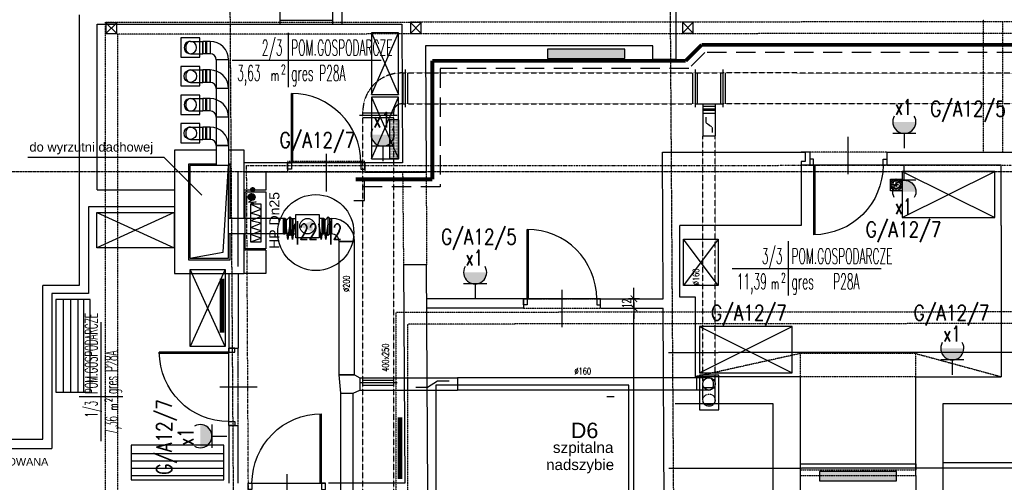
# Model space of a CAD drawing. Header units: inches. Extents: x -145354 to -97635, y 38777 to 78670.
# Tile 176 of 231: x -142467 to -141192, y 69198 to 69797. Entities that reach past the tile are written whole.
import ezdxf
from ezdxf.enums import TextEntityAlignment as Align

# ---------------------------------------------------------------- set-up
doc = ezdxf.new("R2010")
doc.units = ezdxf.units.IN
doc.header["$MEASUREMENT"] = 0
for name, pattern in [('00-inst$0$DASHDOT', [1, 0.5, -0.25, 0, -0.25]), ('CENTER', [2, 1.25, -0.25, 0.25, -0.25]), ('CONTINUA', [0]), ('DASHDOT', [1, 0.5, -0.25, 0, -0.25]), ('DASHED', [0.75, 0.5, -0.25]), ('DASHED2', [0.375, 0.25, -0.125]), ('HIDDEN', [0.375, 0.25, -0.125])]:
    doc.linetypes.add(name, pattern=pattern)
doc.layers.get('0').update_dxf_attribs({"color": 101})
doc.layers.add('0-pomoc', color=21, linetype='Continuous', plot=False)
for name, color, linetype in [('CIENKA', 8, 'CONTINUA'), ('Drz---drzwi', 5, 'Continuous'), ('E-OPIS_POM', 6, 'Continuous'), ('E35', 6, 'Continuous'), ('E50', 3, 'Continuous'), ('E50_kor', 3, 'Continuous'), ('Ins-kan', 54, 'Continuous'), ('Ins-went', 141, 'Continuous'), ('Ins-went-opis', 141, 'Continuous'), ('Mco-grzejniki', 12, 'Continuous'), ('Mpoż-rury', 121, 'Continuous'), ('Mppoż-piony-hydranty', 121, 'Continuous'), ('Opis-spadki', 61, 'Continuous'), ('Os-osie glowne', 8, 'CENTER'), ('piony_K_nr', 240, 'Continuous'), ('Sc-cegla pelna', 32, 'Continuous'), ('Sc-cegla pustak', 42, 'Continuous'), ('Sc-drewno', 22, 'Continuous'), ('Sc-gazobeton', 45, 'Continuous'), ('Sc-gk', 120, 'Continuous'), ('Sc-gk-hatch', 8, 'Continuous'), ('Sc-nad', 5, 'DASHED2'), ('Sc-silikat', 61, 'Continuous'), ('W-idok', 9, 'Continuous'), ('W-idok nad', 5, 'DASHED2'), ('W-otwor-strop', 126, 'Continuous'), ('wiezba_istn', 135, 'Continuous'), ('Wym-zew', 9, 'Continuous'), ('Wyp-grzejniki', 56, 'Continuous'), ('Wyp-meble', 155, 'Continuous')]:
    doc.layers.add(name, color=color, linetype=linetype)
doc.layers.get('Wym-zew').off()
doc.styles.add('KA wymiar', font='romans.shx', dxfattribs={"width": 0.6})
doc.styles.add('ROMANS', font='romans', dxfattribs={"width": 0.85})
doc.styles.add('tab-bud$0$ROMANS', font='romans', dxfattribs={"width": 0.7})
doc.styles.add('TYTUL2', font='ARIAL.TTF')
doc.linetypes.add('BATTING', pattern='A,0.0001,-0.1,[134,ltypeshp.shx,S=0.1,R=0,X=-0.1,Y=0],-0.2,[134,ltypeshp.shx,S=0.1,R=180,X=0.1,Y=0],-0.1', length=0.4001)
doc.dimstyles.new('KA wymiar', dxfattribs={"dimscale": 50, "dimtxt": 0.23, "dimasz": 0.14, "dimexe": 0, "dimexo": 0, "dimgap": 0.08, "dimtad": 1, "dimdec": 1, "dimrnd": 0.5, "dimzin": 9, "dimdsep": 46, "dimtxsty": 'KA wymiar', "dimblk1": 'UKOS', "dimblk2": 'UKOS', "dimsah": 1, "dimcen": 0.2, "dimse1": 1, "dimse2": 1, "dimclrd": 256, "dimclre": 256, "dimclrt": 2, "dimadec": 3, "dimazin": 0, "dimtfac": 1, "dimtdec": 1, "dimtix": 1, "dimtmove": 2, "dimatfit": 3, "dimldrblk": 'DOT', "dimfxl": 0, "dimtolj": 1, "dimtzin": 9, "dimarcsym": 0})

# ---------------------------------------------------------------- blocks, each defined once
blk = doc.blocks.new('pow')
for p, q in [((0, 0.523), (0, -0.523)), ((-1.075, 0), (1.78, 0))]:
    blk.add_line(p, q)
at = {"style": 'KA wymiar', "width": 0.6}
for s, height, p in [('2', 0.18, (-0.139, -0.27)), ('m', 0.21, (-0.333, -0.401))]:
    blk.add_text(s, height=height, dxfattribs=at).set_placement(p)
at = {"style": 'KA wymiar'}
for tag, width, p in [('01', 0.7, (-0.131, 0.084)), ('000.00', 0.6, (-0.364, -0.401))]:
    blk.add_attdef(tag, text='', height=0.3, dxfattribs=dict(at, width=width)).set_placement(p, align=Align.RIGHT)
blk.add_attdef('POMIESZCZENIE', (0.071, 0.084), '', height=0.3, dxfattribs=at)
at = {"style": 'KA wymiar', "width": 0.8}
blk.add_attdef('POSADZKA', (0.071, -0.401), '', height=0.3, dxfattribs=at)
blk = doc.blocks.new('g2')
at = {"layer": 'E35'}
blk.add_line((15, 19.3), (-15, 19.3), dxfattribs=at)
blk.add_arc((0, 34.3), 15, 150, 30, dxfattribs=at)
at = {"layer": 'E50'}
blk.add_line((0, 19.3), (0, 0), dxfattribs=at)
blk = doc.blocks.new('sza003_r')
for p, q in [((-0.1, 45.5), (99.9, 0)), ((-0.1, 45.5), (99.9, 45.5)), ((99.9, 45.5), (0, 0)), ((0, 0), (0, 45.5)), ((99.9, 45.5), (99.9, 0)), ((99.9, 0), (0, 0))]:
    blk.add_line(p, q)
blk = doc.blocks.new('_0630_DRZWI_90')
at = {"ltscale": 7}
for p, q in [((5, 8), (5, 98)), ((6.8, 8), (6.8, 98))]:
    blk.add_line(p, q, dxfattribs=at)
at = {"ltscale": 25}
for p, q in [((50, 19.7), (50, -28.9)), ((5, 8), (0, 8)), ((0, 8), (5, 8)), ((0, 0), (0, 8)), ((5, 0), (0, 0)), ((5, 0), (0, 0)), ((95, 8), (5, 8)), ((5, 8), (5, 0)), ((95, 8), (95, 0)), ((100, 8), (95, 8)), ((95, 0), (100, 0)), ((95, 0), (100, 0)), ((100, 0), (100, 8))]:
    blk.add_line(p, q, dxfattribs=at)
at = {"ltscale": 7}
blk.add_arc((5, 8), 90, 0, 90, dxfattribs=at)
blk = doc.blocks.new('pion')
at = {"layer": 'Mpoż-rury', "color": 8}
for p, q in [((61201.1, 11076.3), (61207.1, 11076.3)), ((61204.1, 11079.3), (61204.1, 11073.3))]:
    blk.add_line(p, q, dxfattribs=at)
blk.add_circle((61204.1, 11076.3), 2.55, dxfattribs=at)
at = {"layer": 'Mpoż-rury'}
blk.add_circle((61204.1, 11076.3), 2, dxfattribs=at)
blk = doc.blocks.new('HP25')
at = {"layer": 'Mppoż-piony-hydranty'}
for p, q in [((-1492.3, 1506), (-1492.3, 1533)), ((-1492.3, 1533), (-1418.3, 1533)), ((-1418.3, 1533), (-1418.3, 1506)), ((-1488.8, 1517.4), (-1482.7, 1511.3)), ((-1488.7, 1517.6), (-1482.6, 1511.4)), ((-1488.6, 1517.7), (-1482.4, 1511.5)), ((-1488.4, 1517.9), (-1482.3, 1511.7)), ((-1488.3, 1518), (-1482.1, 1511.8)), ((-1488.1, 1518.1), (-1482, 1512)), ((-1488, 1518.2), (-1481.9, 1512.1)), ((-1487.8, 1518.4), (-1481.8, 1512.3)), ((-1487.6, 1518.5), (-1481.7, 1512.5)), ((-1487.5, 1518.6), (-1481.6, 1512.7)), ((-1487.3, 1518.7), (-1481.5, 1512.9)), ((-1487.1, 1518.7), (-1481.4, 1513.1)), ((-1486.9, 1518.8), (-1481.3, 1513.3)), ((-1486.7, 1518.9), (-1481.2, 1513.5)), ((-1486.4, 1519), (-1481.2, 1513.7)), ((-1486.2, 1519), (-1481.1, 1513.9)), ((-1486, 1519), (-1481.1, 1514.2)), ((-1485.7, 1519.1), (-1481.1, 1514.4)), ((-1485.4, 1519.1), (-1481.1, 1514.7)), ((-1485.1, 1519.1), (-1481.1, 1515)), ((-1484.8, 1519), (-1481.1, 1515.3)), ((-1484.5, 1519), (-1481.2, 1515.7)), ((-1484.1, 1518.9), (-1481.3, 1516.1)), ((-1483.6, 1518.7), (-1481.5, 1516.5)), ((-1483, 1518.3), (-1481.8, 1517.2)), ((-1479.1, 1520.4), (-1477.5, 1513.4)), ((-1478.9, 1510.4), (-1479.1, 1520.4)), ((-1477.5, 1513.4), (-1477, 1517.5)), ((-1469.7, 1527.1), (-1476.3, 1513.2)), ((-1427.4, 1527.1), (-1476.3, 1527.1)), ((-1476.3, 1527.1), (-1476.3, 1513.2)), ((-1464.4, 1513.2), (-1469.7, 1527.1)), ((-1460.5, 1527.1), (-1464.4, 1513.2)), ((-1454.5, 1513.2), (-1460.5, 1527.1)), ((-1451.5, 1527.1), (-1454.5, 1513.2)), ((-1445.9, 1513.2), (-1451.5, 1527.1)), ((-1441.6, 1527.1), (-1445.9, 1513.2)), ((-1437, 1513.2), (-1441.6, 1527.1)), ((-1432, 1527.1), (-1437, 1513.2)), ((-1427.4, 1513.2), (-1432, 1527.1)), ((-1427.4, 1513.2), (-1427.4, 1527.1)), ((-1418.3, 1506), (-1492.3, 1506)), ((-1489.8, 1515.2), (-1484.9, 1510.4)), ((-1489.8, 1514.9), (-1485.2, 1510.4)), ((-1489.8, 1514.7), (-1485.5, 1510.3)), ((-1489.8, 1514.4), (-1485.8, 1510.4)), ((-1489.7, 1515.7), (-1484.4, 1510.5)), ((-1489.7, 1515.4), (-1484.7, 1510.4)), ((-1489.7, 1514), (-1486.1, 1510.4)), ((-1489.7, 1513.7), (-1486.4, 1510.5)), ((-1489.6, 1515.9), (-1484.2, 1510.5)), ((-1489.6, 1513.3), (-1486.8, 1510.6)), ((-1489.5, 1516.3), (-1483.8, 1510.7)), ((-1489.5, 1516.1), (-1484, 1510.6)), ((-1489.4, 1516.5), (-1483.6, 1510.7)), ((-1489.4, 1512.8), (-1487.3, 1510.8)), ((-1489.3, 1516.7), (-1483.4, 1510.8)), ((-1489.2, 1516.9), (-1483.2, 1510.9)), ((-1489.1, 1517.1), (-1483.1, 1511)), ((-1489, 1517.2), (-1482.9, 1511.2)), ((-1488.9, 1512.1), (-1488, 1511.2)), ((-1485.3, 1510.5), (-1485.3, 1507.7)), ((-1485.3, 1507.7), (-1478.5, 1507.7)), ((-1480.9, 1514.4), (-1478.9, 1510.4)), ((-1476.3, 1513.2), (-1427.4, 1513.2))]:
    blk.add_line(p, q, dxfattribs=at)
blk.add_circle((-1485.4, 1514.7), 4.36, dxfattribs=at)
blk = doc.blocks.new('_gslkflhklgj')
at = {"linetype": '00-inst$0$DASHDOT', "ltscale": 5}
for p, q in [((7.5, 0), (-7.5, 0)), ((0, -7.5), (0, 7.5))]:
    blk.add_line(p, q, dxfattribs=at)
for radius in [7.5, 5.5]:
    blk.add_circle((0, 0), radius)
blk = doc.blocks.new('grzejnik_100')
at = {"layer": 'Wyp-grzejniki'}
h = blk.add_hatch(dxfattribs=at)
h.set_pattern_fill('DOTS', color=256, scale=0.5, style=0)
h.set_pattern_definition([(0, (-77492.90915, 37823.9399), (0.396875, 0.79375), [0, -0.79375])])
h.paths.add_polyline_path([(0, -100), (12, -100), (12, 0), (0, 0)])
blk.add_lwpolyline([(12, 0), (0, 0), (0, -100), (12, -100)], close=True, dxfattribs=at)
blk = doc.blocks.new('UKOS')
at = {"color": 8}
blk.add_line((1, 0), (-1, 0), dxfattribs=at)
at = {"color": 1}
blk.add_line((0, 1), (0, -1), dxfattribs=at)
at = {"color": 1, "const_width": 0.2}
blk.add_lwpolyline([(0.6, 0.6), (-0.6, -0.6)], dxfattribs=at)
blk = doc.blocks.new('*D2546')
at = {"layer": 'CIENKA', "lineweight": -2}
blk.add_line((-141671.7, 68563.6), (-141671.7, 69416.5), dxfattribs=at)
at = {"layer": 'CIENKA', "lineweight": -2, "xscale": 7.000000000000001, "yscale": 7.000000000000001, "zscale": 7.000000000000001}
for p, rotation in [((-141671.7, 69423.5), 90), ((-141671.7, 68556.6), 270)]:
    blk.add_blockref('UKOS', p, dxfattribs=dict(at, rotation=rotation))
at = {"layer": 'CIENKA', "color": 2, "insert": (-141681.4, 68990), "char_height": 11.5, "attachment_point": 5, "rotation": 90, "style": 'KA wymiar'}
blk.add_mtext('\\A1;867', dxfattribs=at)
blk = doc.blocks.new('_Dot')
at = {"layer": '0-pomoc', "color": 0, "lineweight": -2}
blk.add_line((-0.5, 0), (-1, 0), dxfattribs=at)
at = {"layer": '0-pomoc', "color": 0, "const_width": 0.5}
blk.add_lwpolyline([(-0.25, 0, 1), (0.25, 0, 1)], format="xyb", close=True, dxfattribs=at)
blk = doc.blocks.new('*D2547')
at = {"layer": 'CIENKA', "lineweight": -2}
for p, q in [((-141671.7, 69442.5), (-141671.7, 69449.5)), ((-141671.7, 69423.5), (-141671.7, 69435.5)), ((-141671.7, 69416.5), (-141671.7, 69409.5))]:
    blk.add_line(p, q, dxfattribs=at)
at = {"layer": 'CIENKA', "lineweight": -2, "xscale": 7.000000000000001, "yscale": 7.000000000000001, "zscale": 7.000000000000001}
for p, rotation in [((-141671.7, 69435.5), 270), ((-141671.7, 69423.5), 90)]:
    blk.add_blockref('UKOS', p, dxfattribs=dict(at, rotation=rotation))
at = {"layer": 'CIENKA', "color": 2, "insert": (-141681.4, 69429.5), "char_height": 11.5, "attachment_point": 5, "rotation": 90, "style": 'KA wymiar'}
blk.add_mtext('\\A1;12', dxfattribs=at)
blk = doc.blocks.new('G_50')
at = {"layer": 'Wyp-grzejniki'}
h = blk.add_hatch(dxfattribs=at)
h.set_pattern_fill('DOTS', color=256, scale=0.5, angle=180, style=0)
h.set_pattern_definition([(180, (77492.90915, -37873.9399), (-0.396875, -0.79375), [0, -0.79375])])
h.paths.add_polyline_path([(0, 0), (-12, 0), (-12, -50), (0, -50)])
blk.add_lwpolyline([(-12, -50), (0, -50), (0, 0), (-12, 0)], close=True, dxfattribs=at)

msp = doc.modelspace()

# ---------------------------------------------------------------- hatches: boundary and pattern name
at = {"layer": 'E35'}
for points in [[(-141336.65, 69664.8, 1), (-141306.65, 69664.8)], [(-142012.11, 69648.3, 1), (-141982.11, 69648.3)], [(-141306.65, 69574.26, 1), (-141336.65, 69574.26)], [(-141892.44, 69469.74, 1), (-141862.44, 69469.74)], [(-141274.55, 69371.31, 1), (-141244.55, 69371.31)], [(-142233.12, 69242.41, 1), (-142233.12, 69272.41)]]:
    msp.add_hatch(color=256, dxfattribs=at).paths.add_polyline_path(points)

# ---------------------------------------------------------------- linework, layer by layer
at = {"color": 1, "linetype": 'Continuous', "lineweight": -2}
for p, q in [((-142230.18, 69769.02), (-142230.18, 69753.02)), ((-142230.18, 69732.02), (-142230.18, 69716.02)), ((-142220.68, 69716.02), (-142220.68, 69732.02)), ((-142230.18, 69658.02, 2), (-142230.18, 69642.02, 2)), ((-142220.68, 69642.02, 2), (-142220.68, 69658.02, 2)), ((-142196.68, 69634.02, 2), (-142212.68, 69634.02, 2))]:
    msp.add_line(p, q, dxfattribs=at)
at = {"layer": 'E35'}
msp.add_circle((-142083.69, 69521.34, -373.5), 49.24, dxfattribs=at)
at = {"layer": 'E50'}
for p, q in [((-142020.47, 69562.76, -373.5), (-142020.47, 69589.09, -373.5)), ((-142034.44, 69562.76, -373.5), (-142020.47, 69562.76, -373.5))]:
    msp.add_line(p, q, dxfattribs=at)
at = {"layer": 'E50', "const_width": 5}
for points in [[(-141584.14, 69764.61), (-141604.82, 69743.93)], [(-139029.4, 69764.61), (-141584.14, 69764.61)], [(-139029.4, 69764.61), (-141566.97, 69764.61)], [(-141932.73, 69743.93), (-141932.73, 69590.43)], [(-141604.82, 69743.93), (-141932.73, 69743.93)], [(-141932.73, 69590.43), (-142032.03, 69590.43)]]:
    msp.add_lwpolyline(points, dxfattribs=at)
at = {"layer": 'E50_kor', "linetype": 'DASHED2', "ltscale": 100}
for p, q in [((-141580, 69754.61), (-141600.68, 69733.93)), ((-139039.4, 69754.61), (-141580, 69754.61)), ((-141922.73, 69733.93), (-141922.73, 69580.43)), ((-141600.68, 69733.93), (-141922.73, 69733.93)), ((-141922.73, 69580.43), (-142032.03, 69580.43))]:
    msp.add_line(p, q, dxfattribs=at)
at = {"layer": 'Ins-went'}
for p, q in [((-142246.18, 69769.02), (-142230.18, 69769.02)), ((-142230.18, 69753.02), (-142230.18, 69769.02)), ((-142220.68, 69769.02), (-142230.18, 69769.02)), ((-142226.18, 69753.02), (-142226.18, 69769.02)), ((-142224.68, 69753.02), (-142224.68, 69769.02)), ((-142220.68, 69769.02), (-142220.68, 69753.02)), ((-142246.18, 69753.02), (-142230.18, 69753.02)), ((-142220.68, 69753.02), (-142230.18, 69753.02)), ((-142212.68, 69745.31, 2), (-142212.68, 69608.09, 2)), ((-142196.68, 69745.02), (-142212.68, 69745.02)), ((-142196.68, 69745.31, 2), (-142196.68, 69608.09, 2)), ((-142246.18, 69732.02), (-142230.18, 69732.02)), ((-142230.18, 69716.02), (-142230.18, 69732.02)), ((-142220.68, 69732.02), (-142230.18, 69732.02)), ((-142226.18, 69716.02), (-142226.18, 69732.02)), ((-142224.68, 69716.02), (-142224.68, 69732.02)), ((-142220.68, 69732.02), (-142220.68, 69716.02)), ((-141967.8, 69732.65, 2), (-141967.8, 69683.65, 2)), ((-141592.54, 69732.65), (-141592.54, 69683.65)), ((-141556.55, 69732.65), (-141556.55, 69683.65)), ((-141970.8, 69728.15, 2), (-141970.8, 69688.15, 2)), ((-141964.8, 69728.15, 2), (-141964.8, 69688.15, 2)), ((-141595.53, 69688.15), (-141595.53, 69728.15)), ((-141589.55, 69688.15), (-141589.55, 69728.15)), ((-141559.55, 69728.15), (-141559.55, 69688.15)), ((-141553.55, 69728.15), (-141553.55, 69688.15)), ((-142246.18, 69716.02), (-142230.18, 69716.02)), ((-142220.68, 69716.02), (-142230.18, 69716.02)), ((-142196.68, 69708.02), (-142212.68, 69708.02)), ((-142246.18, 69695.02), (-142230.18, 69695.02)), ((-142230.18, 69695.02), (-142230.18, 69679.02)), ((-142220.68, 69695.02), (-142230.18, 69695.02)), ((-142226.18, 69679.02), (-142226.18, 69695.02)), ((-142224.68, 69679.02), (-142224.68, 69695.02)), ((-142220.68, 69679.02), (-142220.68, 69695.02)), ((-142246.18, 69679.02), (-142230.18, 69679.02)), ((-142220.68, 69679.02), (-142230.18, 69679.02)), ((-141582.55, 69685.15), (-141566.55, 69685.15)), ((-141566.55, 69681.15), (-141582.55, 69681.15)), ((-141566.55, 69679.65), (-141582.55, 69679.65)), ((-142196.68, 69671.02), (-142212.68, 69671.02)), ((-141978.3, 69673.15, 2), (-142027.3, 69673.15, 2)), ((-141982.8, 69676.15, 2), (-142022.8, 69676.15, 2)), ((-141982.8, 69670.15, 2), (-142022.8, 69670.15, 2)), ((-141566.55, 69675.65), (-141582.55, 69675.65)), ((-142246.18, 69658.02, 2), (-142230.18, 69658.02, 2)), ((-142230.18, 69642.02, 2), (-142230.18, 69658.02, 2)), ((-142220.68, 69658.02, 2), (-142230.18, 69658.02, 2)), ((-142226.18, 69642.02, 2), (-142226.18, 69658.02, 2)), ((-142224.68, 69642.02, 2), (-142224.68, 69658.02, 2)), ((-142220.68, 69658.02, 2), (-142220.68, 69642.02, 2)), ((-142246.18, 69642.02, 2), (-142230.18, 69642.02, 2)), ((-142220.68, 69642.02, 2), (-142230.18, 69642.02, 2)), ((-141566.55, 69646.09), (-141582.55, 69646.09)), ((-142212.68, 69634.02, 2), (-142196.68, 69634.02, 2)), ((-142203.68, 69496.09, 2), (-142196.68, 69608.09, 2)), ((-142125.51, 69539.62), (-142196.68, 69539.62)), ((-142125.51, 69519.62), (-142125.51, 69539.62)), ((-142123.51, 69539.62), (-142125.51, 69539.62)), ((-142125.51, 69539.62), (-142125.51, 69519.62)), ((-142123.51, 69539.62), (-142121.51, 69537.62)), ((-142123.51, 69519.62), (-142123.51, 69539.62)), ((-142121.51, 69537.62), (-142117.51, 69541.62)), ((-142117.51, 69517.62), (-142117.51, 69541.62)), ((-142117.51, 69541.62), (-142115.51, 69539.62)), ((-142115.51, 69519.62), (-142115.51, 69539.62)), ((-142115.51, 69539.62), (-142113.51, 69539.62)), ((-142113.51, 69519.62, -375.5), (-142113.51, 69539.62, -375.5)), ((-142113.51, 69539.62, -375.5), (-142109.51, 69539.62, -375.5)), ((-142113.51, 69539.62), (-142113.51, 69519.62)), ((-142109.51, 69514.62, -375.5), (-142109.51, 69544.62, -375.5)), ((-142109.51, 69544.62, -375.5), (-142079.51, 69544.62, -375.5)), ((-142079.51, 69544.62, -375.5), (-142079.51, 69514.62, -375.5)), ((-142075.51, 69539.62, -375.5), (-142079.51, 69539.62, -375.5)), ((-142075.51, 69539.62, -375.5), (-142075.51, 69519.62, -375.5)), ((-142075.51, 69519.62), (-142075.51, 69539.62)), ((-142073.51, 69539.62), (-142075.51, 69539.62)), ((-142073.51, 69539.62), (-142071.51, 69537.62)), ((-142073.51, 69519.62), (-142073.51, 69539.62)), ((-142071.51, 69537.62), (-142067.51, 69541.62)), ((-142067.51, 69517.62), (-142067.51, 69541.62)), ((-142067.51, 69541.62), (-142065.51, 69539.62)), ((-142065.51, 69519.62), (-142065.51, 69539.62)), ((-142065.51, 69539.62), (-142063.51, 69539.62)), ((-142063.51, 69519.62), (-142063.51, 69539.62)), ((-142063.51, 69539.62), (-142063.51, 69519.62)), ((-142121.51, 69521.62), (-142121.51, 69537.62)), ((-142071.51, 69521.62), (-142071.51, 69537.62)), ((-142125.51, 69519.62), (-142196.68, 69519.62)), ((-142125.51, 69519.62), (-142123.51, 69519.62)), ((-142121.51, 69521.62), (-142123.51, 69519.62)), ((-142117.51, 69517.62), (-142121.51, 69521.62)), ((-142115.51, 69519.62), (-142117.51, 69517.62)), ((-142113.51, 69519.62), (-142115.51, 69519.62)), ((-142113.51, 69519.62, -375.5), (-142109.51, 69519.62, -375.5)), ((-142079.51, 69514.62, -375.5), (-142109.51, 69514.62, -375.5)), ((-142075.51, 69519.62, -375.5), (-142079.51, 69519.62, -375.5)), ((-142075.51, 69519.62), (-142073.51, 69519.62)), ((-142071.51, 69521.62), (-142073.51, 69519.62)), ((-142067.51, 69517.62), (-142071.51, 69521.62)), ((-142065.51, 69519.62), (-142067.51, 69517.62)), ((-142063.51, 69519.62), (-142065.51, 69519.62)), ((-142053.51, 69509.62), (-142033.51, 69509.62)), ((-142053.51, 69337.12), (-142053.51, 69509.62)), ((-142033.51, 69509.62), (-142053.51, 69509.62)), ((-142033.51, 69337.12), (-142033.51, 69509.62)), ((-142246.68, 69488.09, 2), (-142203.68, 69496.09, 2)), ((-142053.51, 69337.12), (-142033.51, 69337.12)), ((-142051.51, 69313.12), (-142053.51, 69337.12)), ((-142033.51, 69337.12), (-142053.51, 69337.12)), ((-142033.51, 69337.12), (-142026.51, 69333.12)), ((-141978.3, 69326.46), (-142027.3, 69326.46)), ((-142026.51, 69333.12), (-142026.51, 69317.12)), ((-142026.51, 69333.12), (-141964.81, 69333.12)), ((-141982.8, 69329.46), (-142022.8, 69329.46)), ((-142022.8, 69323.46), (-141982.8, 69323.46)), ((-141964.81, 69333.12), (-141964.81, 69317.12)), ((-141964.81, 69333.12), (-141900.41, 69333.12)), ((-141939.05, 69321.12), (-141926.17, 69329.12)), ((-141926.17, 69329.12), (-141911.15, 69329.12)), ((-141590.55, 69333.12), (-141900.41, 69333.12)), ((-141900.41, 69333.12), (-141900.41, 69317.12)), ((-141574.55, 69333.12), (-141590.55, 69333.12)), ((-141590.55, 69333.12), (-141590.55, 69317.12)), ((-142051.51, 69313.08, 210), (-142035.51, 69313.08, 210)), ((-142051.51, 68796.88, 210), (-142051.51, 69313.08, 210)), ((-142035.51, 69313.12), (-142026.51, 69317.12)), ((-142035.51, 68796.88, 210), (-142035.51, 69313.08, 210)), ((-142026.51, 69317.12), (-141964.81, 69317.12)), ((-141964.81, 69317.12), (-141900.41, 69317.12)), ((-141954.08, 69321.12), (-141939.05, 69321.12)), ((-141590.55, 69317.12), (-141900.41, 69317.12)), ((-141574.55, 69317.12), (-141590.55, 69317.12)), ((-141566.55, 69320.1), (-141582.55, 69320.1))]:
    msp.add_line(p, q, dxfattribs=at)
at = {"layer": 'Ins-went', "linetype": 'DASHED', "ltscale": 0.4}
for p, q in [((-141972.8, 69728.15, 2), (-141967.8, 69728.15, 2)), ((-141972.8, 69688.15, 2), (-141967.8, 69688.15, 2)), ((-141592.55, 69688.15), (-141556.55, 69688.15)), ((-141582.55, 69688.15), (-141582.55, 69646.09)), ((-141566.55, 69688.15), (-141566.55, 69646.09)), ((-142022.8, 69673.15, 2), (-142022.8, 69678.15, 2)), ((-141982.8, 69673.15, 2), (-141982.8, 69678.15, 2)), ((-141578.55, 69670.75), (-141578.55, 69663.85)), ((-141578.55, 69663.85), (-141570.55, 69657.93)), ((-141570.55, 69657.93), (-141570.55, 69651.02)), ((-141582.55, 69304.1), (-141582.55, 69320.1)), ((-141566.55, 69304.1), (-141566.55, 69320.1))]:
    msp.add_line(p, q, dxfattribs=at)
at = {"layer": 'Ins-went', "linetype": 'DASHED', "ltscale": 0.6}
for p, q in [((-141967.8, 69728.15, 2), (-141593.28, 69728.15, 2)), ((-141592.55, 69728.15), (-141556.55, 69728.15)), ((-140050.01, 69727.86, -330.87), (-141557.21, 69728.15, 2)), ((-141967.8, 69688.15, 2), (-141593.28, 69688.15, 2)), ((-140050.01, 69687.86, -330.87), (-141557.21, 69688.15, 2)), ((-142022.8, 69326.46), (-142022.8, 69673.15)), ((-141982.8, 69326.46), (-141982.8, 69673.15)), ((-141582.55, 69320.1), (-141582.55, 69646.09)), ((-141566.55, 69320.1), (-141566.55, 69646.09)), ((-142022.8, 68884.36), (-142022.8, 69326.46)), ((-141982.8, 68884.36), (-141982.8, 69326.46))]:
    msp.add_line(p, q, dxfattribs=at)
at = {"layer": 'Ins-went', "elevation": 2}
msp.add_lwpolyline([(-142196.68, 69488.09), (-142196.68, 69608.09), (-142246.68, 69608.09), (-142246.68, 69488.09)], close=True, dxfattribs=at)
at = {"layer": 'Ins-went'}
for centre, radius in [((-142246.18, 69724.02), 8), ((-142246.18, 69650.02, 2), 8), ((-142094.51, 69529.62, -375.5), 10), ((-141574.55, 69325.12), 8)]:
    msp.add_circle(centre, radius, dxfattribs=at)
at = {"layer": 'Ins-went', "linetype": 'DASHED2', "ltscale": 0.3}
msp.add_circle((-141574.55, 69304.1), 8, dxfattribs=at)
at = {"layer": 'Ins-went'}
for centre, radius in [((-142220.68, 69745.02), 24), ((-142220.68, 69745.02), 8), ((-142220.68, 69708.02), 24), ((-142220.68, 69708.02), 8), ((-142220.68, 69671.02), 24), ((-142220.68, 69671.02), 8), ((-142220.68, 69634.02, 2), 24), ((-142220.68, 69634.02, 2), 8), ((-142063.51, 69509.62), 30), ((-142063.51, 69509.62), 10)]:
    msp.add_arc(centre, radius, 0, 90, dxfattribs=at)
at = {"layer": 'Ins-went', "linetype": 'DASHED', "ltscale": 0.6}
msp.add_arc((-141972.8, 69678.15, 2), 50, 90, 180, dxfattribs=at)
at = {"layer": 'Ins-went', "linetype": 'DASHED', "ltscale": 0.4}
msp.add_arc((-141972.8, 69678.15, 2), 10, 90, 180, dxfattribs=at)
at = {"layer": 'Ins-went'}
for centre, major_axis, ratio, start_param, end_param in [((-142246.18, 69761.02), (0, 8), 1, 0, 3.1415927), ((-142246.18, 69761.02), (0, 8), 0.75, 0, 3.1415927), ((-142246.18, 69761.02), (0, 8), 1, 3.1415927, 6.2831853), ((-142246.18, 69724.02), (0, 8), 0.75, 0, 3.1415927), ((-142246.18, 69687.02), (0, 8), 1, 0, 3.1415927), ((-142246.18, 69687.02), (0, 8), 0.75, 0, 3.1415927), ((-142246.18, 69687.02), (0, 8), 1, 3.1415927, 6.2831853), ((-142246.18, 69650.02, 2), (0, 8), 0.75, 0, 3.1415927), ((-141574.55, 69325.12), (0, -8), 0.75, 0, 3.1415927)]:
    msp.add_ellipse(centre, major_axis=major_axis, ratio=ratio, start_param=start_param, end_param=end_param, dxfattribs=at)
at = {"layer": 'Ins-went', "linetype": 'DASHED2', "ltscale": 0.3}
msp.add_ellipse((-141574.55, 69304.1), major_axis=(-8, 0), ratio=0.75, start_param=0, end_param=3.1415927, dxfattribs=at)
at = {"layer": 'Ins-went'}
msp.add_solid([(-142087.9, 69522.12, -375.5), (-142104.51, 69529.62, -375.5), (-142087.9, 69537.12, -375.5)], dxfattribs=at)
at = {"layer": 'Ins-went-opis'}
for p, q in [((-142456.73, 69619.08), (-142280.64, 69619.08)), ((-142280.64, 69619.08), (-142231.44, 69569.88))]:
    msp.add_line(p, q, dxfattribs=at)
at = {"layer": 'Mco-grzejniki', "const_width": 6}
msp.add_lwpolyline([(-141974.8, 69281.77), (-141974.8, 69201.77)], dxfattribs=at)
at = {"layer": 'Os-osie glowne'}
for p, q in [((-142171.93, 66437.11), (-142199.13, 70509.53)), ((-141601.91, 66437.11), (-141629.12, 70509.53))]:
    msp.add_line(p, q, dxfattribs=at)
msp.add_lwpolyline([(-143172.63, 69600.53), (-137984.11, 69600.53)], dxfattribs=at)
at = {"layer": 'Sc-cegla pelna'}
for p, q in [((-141617.14, 69745.53), (-141617.14, 69861.53)), ((-142366.64, 69576.53), (-142366.64, 69791.53)), ((-142366.64, 69791.53), (-142130.14, 69791.53)), ((-142285.64, 69791.53), (-142285.64, 69791.53)), ((-142176.68, 69791.53), (-142130.14, 69791.53)), ((-142062.14, 69791.53), (-141972.33, 69791.53)), ((-141647.14, 69745.53), (-141647.14, 69763.53)), ((-141617.14, 69745.53), (-141647.14, 69745.53)), ((-141344.14, 69625.53), (-141344.14, 69608.53)), ((-142120.35, 69611.53), (-142176.68, 69611.53)), ((-142120.35, 69611.53), (-142120.35, 69599.53)), ((-141971.35, 69611.53), (-142020.35, 69611.53)), ((-142020.35, 69611.53), (-142020.35, 69599.53)), ((-141196.14, 69608.53), (-141344.14, 69608.53)), ((-141196.14, 69530.53), (-141196.14, 69608.53)), ((-142184.35, 69477.53), (-142184.35, 69599.53)), ((-142120.35, 69599.53), (-142176.68, 69599.53)), ((-142020.35, 69599.53), (-141971.28, 69599.53)), ((-141971.28, 69599.53), (-141940.82, 69599.53)), ((-142366.64, 69576.53), (-142266.68, 69576.53)), ((-141612.14, 69437.54), (-141612.14, 69530.53)), ((-141196.14, 69530.53), (-141196.14, 69334.54)), ((-142196.35, 69468.09), (-142196.35, 69431.53)), ((-142184.35, 69468.09), (-142184.35, 69371.37)), ((-142437.35, 69253.53), (-142437.35, 69452.53)), ((-141592.14, 69437.53), (-141612.14, 69437.54)), ((-142196.35, 69431.53), (-142196.35, 69371.37)), ((-141632.36, 69153.75), (-141633.85, 69423.47)), ((-141456.64, 69334.54), (-141456.64, 69206.54)), ((-141491.64, 69299.54), (-141618.16, 69299.54)), ((-141491.64, 69171.54), (-141491.64, 69299.54)), ((-141163.64, 69299.54), (-141271.64, 69299.54)), ((-141271.64, 69299.54), (-141271.64, 69171.54)), ((-142196.35, 69271.37), (-142196.35, 69196.53)), ((-142184.35, 69196.53), (-142184.35, 69271.37)), ((-142537.35, 69253.53), (-142437.35, 69253.53)), ((-142525.35, 69241.53), (-142425.35, 69241.53))]:
    msp.add_line(p, q, dxfattribs=at)
at = {"layer": 'Sc-cegla pelna', "color": 40}
msp.add_line((-142366.64, 69576.53), (-142366.64, 69791.53), dxfattribs=at)
at = {"layer": 'Sc-cegla pelna'}
for points in [[(-142066.99, 69986.53), (-142050.14, 69986.53), (-142050.14, 69791.53)], [(-142116.76, 69962.53), (-142130.14, 69962.53), (-142130.14, 69791.53)], [(-142066.76, 69962.53), (-142062.14, 69962.53), (-142062.14, 69791.53)], [(-142390.06, 69803.53), (-142390.06, 69452.53), (-142437.35, 69452.53)], [(-141972.33, 69791.53), (-141971.35, 69611.53)], [(-141647.14, 69763.53), (-141941.58, 69763.55)], [(-141941.54, 69763.55), (-141940.82, 69599.53)], [(-141633.91, 69435.47), (-141634.96, 69625.53), (-141450.14, 69625.53), (-141450.14, 69613.53)], [(-141602.14, 69625.53), (-141502.14, 69625.53)], [(-141450.14, 69625.53), (-141455.14, 69625.53)], [(-141450.14, 69625.53), (-141450.14, 69613.53), (-141455.14, 69613.53), (-141455.14, 69530.53)], [(-141344.14, 69625.53), (-141038.14, 69625.53), (-141038.14, 69613.53)], [(-142266.68, 69554.53), (-142378.06, 69554.53)], [(-142378.06, 69554.53), (-142378.06, 69442.53)], [(-141455.14, 69530.53), (-141612.14, 69530.53)], [(-141938.56, 69184.53), (-141940.17, 69479.53), (-141970.17, 69479.53), (-141968.62, 69196.53), (-142067.35, 69196.53)], [(-142378.06, 69442.53), (-142425.35, 69442.53), (-142425.35, 69241.53)], [(-141592.14, 69334.54), (-141592.14, 69437.54)], [(-141714.95, 69423.47), (-141714.95, 69435.47)], [(-141714.95, 69435.47), (-141711.95, 69435.47)], [(-141711.95, 69435.47), (-141633.91, 69435.47)], [(-141714.95, 69423.47), (-141711.95, 69423.47)], [(-141711.95, 69423.47), (-141633.85, 69423.47)], [(-142196.35, 69371.37), (-142184.35, 69371.37)], [(-141456.64, 69334.54), (-141592.14, 69334.54)], [(-141306.64, 69206.54), (-141306.64, 69334.54), (-141196.14, 69334.54)], [(-142196.35, 69271.37), (-142184.35, 69271.37)], [(-141456.64, 69206.54), (-141456.64, 69171.54)], [(-141456.64, 69206.54), (-141456.64, 69171.54)], [(-141306.64, 69206.54), (-141306.64, 69171.54)], [(-141306.64, 69206.54), (-141306.64, 69171.54)]]:
    msp.add_lwpolyline(points, dxfattribs=at)
msp.add_lwpolyline([(-142401.35, 69442.53), (-142401.35, 69442.53), (-142401.35, 69442.53)], close=True, dxfattribs=at)
at = {"layer": 'Sc-cegla pelna', "color": 40}
msp.add_lwpolyline([(-142401.35, 69442.53), (-142401.35, 69442.53), (-142401.35, 69442.53)], close=True, dxfattribs=at)
at = {"layer": 'Sc-cegla pustak'}
for p, q in [((-142148.32, 69599.53), (-142148.32, 69576.31)), ((-142148.32, 69576.31), (-142176.7, 69576.31)), ((-142148.32, 69498.31), (-142176.68, 69498.31)), ((-142148.32, 69498.31), (-142148.32, 69468.09)), ((-142148.32, 69468.09, 2), (-142176.68, 69468.09, 2))]:
    msp.add_line(p, q, dxfattribs=at)
at = {"layer": 'Sc-drewno'}
for points in [[(-141594.96, 69793.82), (-141608.96, 69793.82), (-141608.96, 69779.82), (-141594.96, 69779.82), (-141594.96, 69793.82)], [(-142341.41, 69793.15), (-142355.41, 69793.15), (-142355.41, 69779.15), (-142341.41, 69779.15), (-142341.41, 69793.15)], [(-141947.27, 69793.48), (-141961.27, 69793.48), (-141961.27, 69779.48), (-141947.27, 69779.48), (-141947.27, 69793.48)]]:
    msp.add_lwpolyline(points, dxfattribs=at)
at = {"layer": 'Sc-gazobeton'}
for p, q in [((-141444.14, 69625.53), (-141450.14, 69625.53)), ((-141444.14, 69625.53), (-141444.14, 69608.53)), ((-141444.14, 69608.53), (-141455.14, 69608.53)), ((-141814.95, 69435.47), (-141939.93, 69435.47)), ((-141814.95, 69435.47), (-141814.95, 69423.47)), ((-141814.95, 69423.47), (-141939.86, 69423.47))]:
    msp.add_line(p, q, dxfattribs=at)
at = {"layer": 'Sc-gk'}
msp.add_line((-142130.14, 69791.53), (-142062.14, 69791.53), dxfattribs=at)
at = {"layer": 'Sc-gk-hatch', "linetype": 'BATTING', "ltscale": 0.22}
msp.add_line((-142130.14, 69796.53), (-142062.14, 69796.53), dxfattribs=at)
at = {"layer": 'Sc-nad'}
for p, q in [((-142120.35, 69614.03), (-142020.35, 69614.03)), ((-141814.95, 69423.47), (-141714.95, 69423.47))]:
    msp.add_line(p, q, dxfattribs=at)
at = {"layer": 'Sc-nad', "ltscale": 4}
msp.add_line((-141814.95, 69435.47), (-141714.95, 69435.47), dxfattribs=at)
at = {"layer": 'Sc-nad'}
for points in [[(-141219.4, 69797.53), (-141219.4, 69625.53)], [(-141194.4, 69795.03), (-141194.4, 69625.53)], [(-141344.14, 69625.53), (-141444.14, 69625.53)], [(-142020.35, 69599.53), (-142120.35, 69599.53)], [(-141971.28, 69599.53), (-141970.17, 69479.53)], [(-141940.82, 69599.53), (-141940.17, 69479.53)], [(-141456.64, 69364.54), (-141592.14, 69334.54)], [(-141306.64, 69334.54), (-141306.64, 69364.54), (-141456.64, 69364.54), (-141456.64, 69334.54)], [(-141306.64, 69364.54), (-141196.14, 69334.54)], [(-141306.64, 69334.54), (-141456.64, 69334.54)]]:
    msp.add_lwpolyline(points, dxfattribs=at)
at = {"layer": 'Sc-nad', "ltscale": 4}
for points in [[(-142020.35, 69611.53), (-142120.35, 69611.53)], [(-141344.14, 69608.53), (-141444.14, 69608.53)], [(-142196.35, 69271.37), (-142196.35, 69371.37)], [(-142184.35, 69271.37), (-142184.35, 69371.37)]]:
    msp.add_lwpolyline(points, dxfattribs=at)
at = {"layer": 'Sc-silikat', "elevation": 2}
for points in [[(-142212.68, 69628.09), (-142266.68, 69628.09), (-142266.68, 69468.09), (-142176.68, 69468.09), (-142176.68, 69519.62)], [(-142176.68, 69539.62), (-142176.68, 69628.09), (-142196.68, 69628.09)], [(-142212.68, 69610.09), (-142248.68, 69610.09), (-142248.68, 69486.09), (-142194.68, 69486.09), (-142194.68, 69519.62)], [(-142194.68, 69539.62), (-142194.68, 69610.09), (-142196.68, 69610.09)]]:
    msp.add_lwpolyline(points, dxfattribs=at)
at = {"layer": 'W-idok', "linetype": 'DASHED'}
for p, q in [((-141626.81, 69366.06), (-139198.1, 69368.26)), ((-141626.68, 69216.06), (-139651.64, 69217.85))]:
    msp.add_line(p, q, dxfattribs=at)
at = {"layer": 'W-idok'}
for points in [[(-141456.64, 69221.54), (-141306.64, 69221.54)], [(-141456.64, 69221.54), (-141456.64, 69214.04)], [(-141306.64, 69221.54), (-141306.64, 69214.04)], [(-141271.64, 69223.27), (-141086.64, 69223.44)]]:
    msp.add_lwpolyline(points, dxfattribs=at)
at = {"layer": 'W-idok', "linetype": 'DASHED', "ltscale": 0.5}
for points in [[(-141456.64, 69214.04), (-141306.64, 69214.04)], [(-141456.64, 69206.54), (-141306.64, 69206.54)]]:
    msp.add_lwpolyline(points, dxfattribs=at)
at = {"layer": 'W-idok nad', "color": 5, "linetype": 'DASHDOT', "ltscale": 2}
for p, q in [((-142173.33, 69608.26), (-138965.23, 69609.23)), ((-142160.41, 67272.09), (-142173.33, 69608.26))]:
    msp.add_line(p, q, dxfattribs=at)
at = {"layer": 'W-otwor-strop', "linetype": 'Continuous'}
for points in [[(-142258.68, 69748.53), (-142233.68, 69748.53), (-142233.68, 69773.53), (-142258.68, 69773.53)], [(-142258.68, 69748.52), (-142233.68, 69748.52), (-142233.68, 69773.52), (-142258.68, 69773.52)], [(-142258.68, 69711.53), (-142233.68, 69711.53), (-142233.68, 69736.53), (-142258.68, 69736.53)], [(-142258.68, 69711.52), (-142233.68, 69711.52), (-142233.68, 69736.52), (-142258.68, 69736.52)], [(-142258.68, 69674.53), (-142233.68, 69674.53), (-142233.68, 69699.53), (-142258.68, 69699.53)], [(-142258.68, 69674.52), (-142233.68, 69674.52), (-142233.68, 69699.52), (-142258.68, 69699.52)], [(-142258.68, 69637.53), (-142233.68, 69637.53), (-142233.68, 69662.53), (-142258.68, 69662.53)], [(-142258.68, 69637.52), (-142233.68, 69637.52), (-142233.68, 69662.52), (-142258.68, 69662.52)], [(-141324.45, 69575.33), (-141339.45, 69575.33), (-141339.45, 69590.33), (-141324.45, 69590.33)], [(-141586.93, 69291.57), (-141561.93, 69291.57), (-141561.93, 69336.57), (-141586.93, 69336.57)]]:
    msp.add_lwpolyline(points, close=True, dxfattribs=at)
at = {"layer": 'wiezba_istn', "linetype": 'HIDDEN'}
for p, q in [((-141980.16, 69418.21), (-141980.16, 67658.77)), ((-141964.66, 67658.77), (-141964.66, 69402.72))]:
    msp.add_line(p, q, dxfattribs=at)
for points in [[(-142356.16, 68705.41), (-142356.16, 69793.89), (-138767.89, 69796.95), (-138767.89, 68595.15)], [(-138783.39, 68595.15), (-138783.39, 69781.43), (-142340.66, 69778.4), (-142340.66, 68705.41)], [(-141980.16, 69418.21), (-139143.89, 69420.63), (-139143.89, 67121.53), (-138783.39, 67121.53), (-138783.39, 68595.15)], [(-138767.89, 68595.15), (-138767.89, 67106.53), (-139159.39, 67106.53), (-139159.39, 69405.11), (-141964.66, 69402.72)]]:
    msp.add_lwpolyline(points, dxfattribs=at)
at = {"layer": 'wiezba_istn', "linetype": 'Continuous', "ltscale": 10}
for points in [[(-141594.96, 69793.82), (-141608.96, 69779.82)], [(-141608.96, 69793.82), (-141594.96, 69779.82)], [(-142341.41, 69793.15), (-142355.41, 69779.15)], [(-142355.41, 69793.15), (-142341.41, 69779.15)], [(-141947.27, 69793.48), (-141961.27, 69779.48)], [(-141961.27, 69793.48), (-141947.27, 69779.48)]]:
    msp.add_lwpolyline(points, dxfattribs=at)
at = {"layer": 'Wyp-grzejniki', "const_width": 6}
for points in [[(-142205.13, 69461.75), (-142205.13, 69391.75)], [(-142205.13, 69461.75), (-142205.13, 69391.75)], [(-141974.8, 69281.77), (-141974.8, 69201.77)]]:
    msp.add_lwpolyline(points, dxfattribs=at)
at = {"layer": 'Wyp-meble'}
for p, q in [((-142011.78, 69700.27), (-141976.78, 69780.27)), ((-142011.78, 69780.27), (-141976.78, 69700.27)), ((-142011.78, 69616.92), (-141976.78, 69696.92)), ((-142011.78, 69696.92), (-141976.78, 69616.92)), ((-141324.38, 69540.65), (-141204.38, 69600.65)), ((-141324.38, 69600.65), (-141204.38, 69540.65)), ((-141562.47, 69512.77), (-141607.47, 69452.77)), ((-141562.47, 69452.77), (-141607.47, 69512.77)), ((-142411.03, 69434.49), (-142411.03, 69314.49)), ((-142401.51, 69434.49), (-142401.51, 69314.49)), ((-142391.98, 69434.49), (-142391.98, 69314.49)), ((-142384.63, 69434.49), (-142384.63, 69314.49)), ((-141586.76, 69339.41), (-141466.76, 69399.41)), ((-141586.76, 69399.41), (-141466.76, 69339.41)), ((-141678.24, 69323.44), (-141928.24, 69323.44)), ((-141928.24, 69323.44), (-141928.24, 69013.44)), ((-141678.24, 69013.44), (-141678.24, 69323.44)), ((-141697.54, 69308.44), (-141706.74, 69308.44)), ((-142322.98, 69235.19), (-142202.98, 69235.19)), ((-142322.98, 69225.67), (-142202.98, 69225.67)), ((-142322.98, 69216.14), (-142202.98, 69216.14)), ((-142322.98, 69206.62), (-142202.98, 69206.62))]:
    msp.add_line(p, q, dxfattribs=at)
for points in [[(-142011.78, 69700.27), (-141976.78, 69700.27), (-141976.78, 69780.27), (-142011.78, 69780.27)], [(-142011.78, 69616.92), (-141976.78, 69616.92), (-141976.78, 69696.92), (-142011.78, 69696.92)], [(-141324.38, 69540.65), (-141204.38, 69540.65), (-141204.38, 69600.65), (-141324.38, 69600.65)], [(-141562.47, 69452.77), (-141607.47, 69452.77), (-141607.47, 69512.77), (-141562.47, 69512.77)], [(-142420.56, 69434.49), (-142420.56, 69314.49), (-142375.88, 69314.49), (-142375.88, 69434.49)], [(-141586.76, 69339.41), (-141466.76, 69339.41), (-141466.76, 69399.41), (-141586.76, 69399.41)], [(-142322.98, 69200.82), (-142202.98, 69200.82), (-142202.98, 69245.82), (-142322.98, 69245.82)]]:
    msp.add_lwpolyline(points, close=True, dxfattribs=at)

# ---------------------------------------------------------------- block references
at = {"layer": 'Drz---drzwi'}
for p in [(-142120.35, 69603.53), (-141814.95, 69427.47)]:
    msp.add_blockref('_0630_DRZWI_90', p, dxfattribs=at)
at = {"layer": 'Drz---drzwi', "xscale": -1}
for p, rotation in [((-141444.14, 69616.53), 180), ((-142188.35, 69371.37), 90)]:
    msp.add_blockref('_0630_DRZWI_90', p, dxfattribs=dict(at, rotation=rotation))
msp.add_blockref('_0630_DRZWI_90', (-142071.35, 69188.53), dxfattribs=at)
at = {"layer": 'E-OPIS_POM'}
ref = msp.add_blockref('pow', (-142119.43, 69744.97), dxfattribs=dict(at, xscale=67.5, yscale=67.5, zscale=67.5))
ref.add_attrib('000.00', '3,63', dxfattribs={"layer": '0', "height": 20.25, "style": 'KA wymiar', "width": 0.498194}).set_placement((-142155.37, 69717.9), align=Align.RIGHT)
ref.add_attrib('01', '2/3', dxfattribs={"layer": '0', "height": 20.25, "style": 'KA wymiar', "width": 0.498194}).set_placement((-142126.78, 69750.67), align=Align.RIGHT)
ref.add_attrib('POMIESZCZENIE', 'POM.GOSPODARCZE', (-142115.45, 69750.67), dxfattribs={"layer": '0', "height": 20.25, "style": 'KA wymiar', "width": 0.498194})
ref.add_attrib('POSADZKA', 'gres P28A', (-142115.45, 69717.9), dxfattribs={"layer": '0', "height": 20.25, "style": 'KA wymiar', "width": 0.498194})
ref = msp.add_blockref('pow', (-141471.88, 69474.95), dxfattribs=dict(at, xscale=67.5, yscale=67.5, zscale=67.5))
ref.add_attrib('000.00', '11,39', dxfattribs={"layer": '0', "height": 20.25, "style": 'KA wymiar', "width": 0.498194}).set_placement((-141499.8, 69447.88), align=Align.RIGHT)
ref.add_attrib('01', '3/3', dxfattribs={"layer": '0', "height": 20.25, "style": 'KA wymiar', "width": 0.498194}).set_placement((-141479.23, 69480.65), align=Align.RIGHT)
ref.add_attrib('POMIESZCZENIE', 'POM.GOSPODARCZE', (-141467.91, 69480.65), dxfattribs={"layer": '0', "height": 20.25, "style": 'KA wymiar', "width": 0.498194})
ref.add_attrib('POSADZKA', 'gres   P28A', (-141467.91, 69447.88), dxfattribs={"layer": '0', "height": 20.25, "style": 'KA wymiar', "width": 0.498194})
ref = msp.add_blockref('pow', (-142361.81, 69309.01), dxfattribs=dict(at, xscale=54, yscale=54, zscale=54, rotation=90))
ref.add_attrib('000.00', '7,36', dxfattribs={"layer": '0', "height": 16.2, "rotation": 90, "style": 'KA wymiar', "width": 0.498194}).set_placement((-142340.16, 69283.38), align=Align.RIGHT)
ref.add_attrib('01', '1/3', dxfattribs={"layer": '0', "height": 16.2, "rotation": 90, "style": 'KA wymiar', "width": 0.498194}).set_placement((-142366.37, 69303.13), align=Align.RIGHT)
ref.add_attrib('POMIESZCZENIE', 'POM.GOSPODARCZE', (-142366.37, 69312.19), dxfattribs={"layer": '0', "height": 16.2, "rotation": 90, "style": 'KA wymiar', "width": 0.498194})
ref.add_attrib('POSADZKA', 'gres P28A', (-142340.16, 69312.19), dxfattribs={"layer": '0', "height": 16.2, "rotation": 90, "style": 'KA wymiar', "width": 0.498194})
at = {"layer": 'E35'}
for p in [(-141321.65, 69630.53), (-141321.65, 69630.53), (-141997.11, 69614.03), (-141997.11, 69614.03), (-141877.44, 69435.47), (-141877.44, 69435.47), (-141259.55, 69337.04), (-141259.55, 69337.04)]:
    msp.add_blockref('g2', p, dxfattribs=at)
at = {"layer": 'E35', "xscale": -1, "rotation": 180}
msp.add_blockref('g2', (-141321.65, 69608.53), dxfattribs=at)
msp.add_blockref('g2', (-141321.65, 69608.53), dxfattribs=at)
at = {"layer": 'E35', "rotation": 90}
msp.add_blockref('g2', (-142198.85, 69257.41), dxfattribs=at)
msp.add_blockref('g2', (-142198.85, 69257.41), dxfattribs=at)
at = {"layer": 'Ins-kan'}
msp.add_blockref('_gslkflhklgj', (-141332.16, 69583.31), dxfattribs=at)
at = {"layer": 'Mpoż-rury', "rotation": 90}
msp.add_blockref('pion', (-131089.16, 8373.03), dxfattribs=at)
at = {"layer": 'Mppoż-piony-hydranty', "rotation": 269.9999866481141}
msp.add_blockref('HP25', (-143681.35, 68082.01), dxfattribs=at)
at = {"layer": 'Wym-zew'}
msp.add_blockref('G_50', (-141976.28, 69667.27), dxfattribs=at)
at = {"layer": 'Wyp-grzejniki', "rotation": 90}
for p in [(-141783.51, 69746.88), (-141431.64, 69199.79)]:
    msp.add_blockref('grzejnik_100', p, dxfattribs=at)
at = {"layer": 'Wyp-meble'}
msp.add_blockref('sza003_r', (-142367.22, 69501.69), dxfattribs=at)
at = {"layer": 'Wyp-meble', "rotation": 270}
msp.add_blockref('sza003_r', (-142246.61, 69473.4), dxfattribs=at)

# ---------------------------------------------------------------- texts
at = {"layer": 'E35', "style": 'ROMANS'}
for s, rotation, width, p in [('x1', 360, 0.7, (-141322.58, 69683.86)), ('x1', 360, 0.7, (-141322.58, 69683.86)), ('x1', 360, 0.7, (-141998.04, 69667.36)), ('x1', 360, 0.7, (-141998.04, 69667.36)), ('G/A12/7', 360, 0.8, (-141322.62, 69523.95)), ('G/A12/7', 360, 0.8, (-141322.62, 69523.95)), ('x1', 360, 0.7, (-141878.37, 69488.8)), ('x1', 360, 0.7, (-141878.37, 69488.8)), ('x1', 360, 0.7, (-141259.86, 69390.37)), ('G/A12/7', 90, 0.8, (-142278.74, 69256.43)), ('x1', 90, 0.7, (-142252.18, 69256.47)), ('x1', 90, 0.7, (-142252.18, 69256.47))]:
    msp.add_text(s, height=20, rotation=rotation, dxfattribs=dict(at, width=width)).set_placement(p, align=Align.MIDDLE)
for s, width, p in [('G/A12/5', 0.8, (-141239.11, 69680.28)), ('G/A12/5', 0.8, (-141239.11, 69680.28)), ('G/A12/7', 0.8, (-142081.59, 69639.8)), ('x1', 0.7, (-141322.58, 69555.2)), ('x1', 0.7, (-141322.58, 69555.2)), ('G/A12/5', 0.8, (-141872.42, 69514.4)), ('G/A12/7', 0.8, (-141522.86, 69415.96)), ('G/A12/7', 0.8, (-141260.52, 69415.96))]:
    msp.add_text(s, height=20, dxfattribs=dict(at, width=width)).set_placement(p, align=Align.MIDDLE)
at = {"layer": 'E35', "ltscale": 60, "style": 'ROMANS', "width": 0.7}
msp.add_text('W|22W|2', height=20, dxfattribs=at).set_placement((-142124.27, 69512.51, -373.5))
at = {"layer": 'Ins-went', "style": 'tab-bud$0$ROMANS', "width": 0.7}
for s, p in [('%%C200', (-142039.89, 69444.26, 0)), ('%%C160', (-141587.16, 69453.27, 0)), ('400x250', (-141989.16, 69340.81, 0))]:
    msp.add_text(s, height=8.424, rotation=90, dxfattribs=at).set_placement(p)
msp.add_text('%%C160', height=8.424, dxfattribs=at).set_placement((-141748.64, 69337.47, 0))
at = {"layer": 'Ins-went-opis', "style": 'TYTUL2'}
msp.add_text('do wyrzutni dachowej', height=12, dxfattribs=at).set_placement((-142454.6, 69626.23, 2))
at = {"layer": 'Opis-spadki', "style": 'TYTUL2'}
msp.add_text('HP Dn25', height=13, rotation=90, dxfattribs=at).set_placement((-142137.31, 69537.07), align=Align.MIDDLE)
for s, height, p in [('D6', 20, (-141735.7, 69264.95)), ('szpitalna', 14.239, (-141737.47, 69241.07))]:
    msp.add_text(s, height=height, dxfattribs=at).set_placement(p, align=Align.MIDDLE)
msp.add_text('nadszybie', height=14, dxfattribs=at).set_placement((-141741.42, 69220.55), align=Align.MIDDLE_CENTER)
at = {"layer": 'piony_K_nr', "style": 'TYTUL2'}
msp.add_text('16', height=7, dxfattribs=at).set_placement((-141338.14, 69579.63, -76.7))
at = {"layer": 'Sc-cegla pelna', "style": 'TYTUL2'}
msp.add_text('ŚCIANA MUROWANA ', height=10, dxfattribs=at).set_placement((-142570.61, 69219.32))

# ---------------------------------------------------------------- dimensions: what is measured, and where the dimension line sits
at = {"layer": 'CIENKA'}
for base, p1, p2, picture, middle in [((-141671.68, 69435.47), (-141633.85, 69423.47), (-141671.68, 69435.47), '*D2547', (-141681.43, 69429.47)), ((-141671.68, 69423.47), (-141626.06, 68556.58), (-141633.85, 69423.47), '*D2546', (-141681.43, 68990.02))]:
    dim = msp.add_linear_dim(base=base, p1=p1, p2=p2, angle=90, dimstyle='KA wymiar', override={"dimpost": '\\X'}, dxfattribs=at)
    dim.commit()
    dim.dimension.update_dxf_attribs({"geometry": picture, "text_midpoint": middle})

doc.saveas('drawing.dxf')
